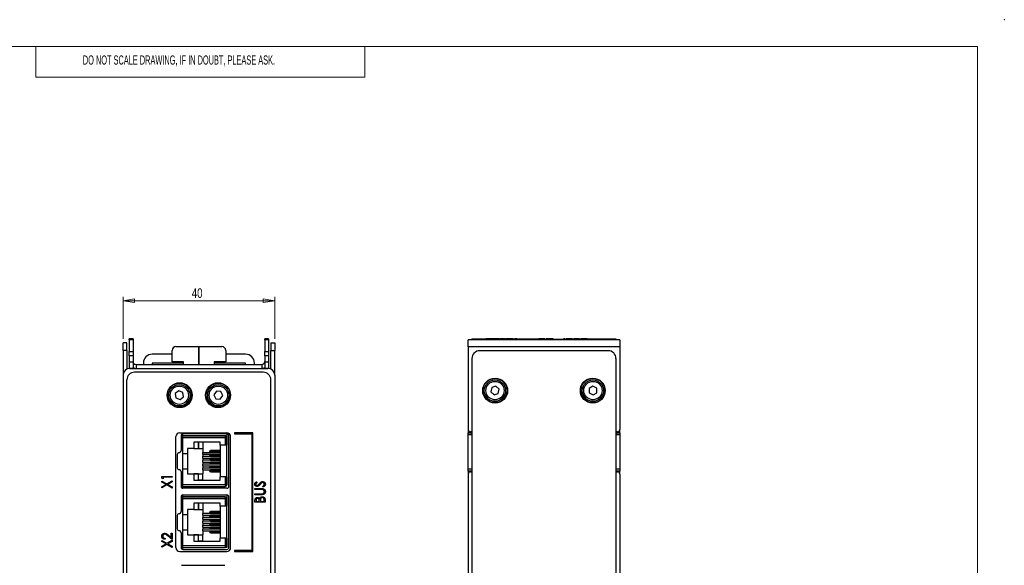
# Paper-space layout 'Sheet2' of a CAD drawing. Header units: millimetres. Extents: x 0 to 420, y 0 to 297.
# Tile 10 of 10: x 163 to 420, y 155 to 297. Entities that reach past the tile are written whole.
import ezdxf

# ---------------------------------------------------------------- set-up
doc = ezdxf.new("R2010")
doc.units = ezdxf.units.MM
doc.header["$PDSIZE"] = -1
doc.styles.add('SLDTEXTSTYLE0', font='TXT', dxfattribs={"width": 0.605})
doc.styles.add('SLDTEXTSTYLE1', font='TXT', dxfattribs={"width": 0.75})
doc.dimstyles.new('SLDDIMSTYLE1', dxfattribs={"dimtxt": 2.5, "dimasz": 3, "dimexe": 0, "dimexo": 0.0625, "dimtad": 1, "dimdec": 0, "dimrnd": 1e-09, "dimzin": 12, "dimdsep": 46, "dimtxsty": 'SLDTEXTSTYLE1', "dimblk1": 'CLOSED', "dimblk2": 'CLOSED', "dimsah": 1, "dimcen": 0.09, "dimadec": 0, "dimazin": 3, "dimtfac": 1, "dimtofl": 0, "dimtmove": 0, "dimatfit": 3, "dimldrblk": 'CLOSED', "dimfxl": 1, "dimfrac": 2, "dimtolj": 1, "dimtzin": 12, "dimarcsym": 0})

# ---------------------------------------------------------------- blocks, each defined once
blk = doc.blocks.new('_Closed')
at = {"color": 0, "linetype": 'ByBlock', "lineweight": -2}
for p, q in [((-1, 0.166667), (0, 0)), ((-1, 0.166667), (-1, -0.166667)), ((0, 0), (-1, -0.166667)), ((0, 0), (-1, 0))]:
    blk.add_line(p, q, dxfattribs=at)
blk = doc.blocks.new('_D_5')
at = {"color": 7, "linetype": 'Continuous', "lineweight": 0}
for p, q in [((189.81, 213.68), (189.81, 224.65)), ((229.41, 213.68), (229.41, 224.65)), ((189.81, 223.65), (229.41, 223.65))]:
    blk.add_line(p, q, dxfattribs=at)
at = {"color": 7, "linetype": 'Continuous', "lineweight": 18, "xscale": 3, "yscale": 3}
for p, rotation in [((189.81, 223.65, 2.32), 180.0022297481), ((229.41, 223.65, 2.32), 0.0022297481)]:
    blk.add_blockref('_Closed', p, dxfattribs=dict(at, rotation=rotation))
at = {"color": 7, "linetype": 'Continuous', "lineweight": 18, "insert": (207.76, 226.88), "char_height": 2.5, "attachment_point": 1, "rotation": 0.0022, "style": 'SLDTEXTSTYLE1'}
blk.add_mtext('40', dxfattribs=at)

psp = doc.layouts.new('Sheet2')

# ---------------------------------------------------------------- linework, layer by layer
at = {"color": 7, "linetype": 'Continuous', "lineweight": 18}
for p, q in [((413, 290), (7, 290)), ((167, 290), (167, 282)), ((253, 290), (253, 282)), ((413, 290), (413, 7)), ((253, 282), (167, 282))]:
    psp.add_line(p, q, dxfattribs=at)
at = {"color": 7, "linetype": 'Continuous', "lineweight": 25}
for p, q in [((192.41, 213.65), (191.41, 213.65)), ((191.41, 213.46), (191.41, 213.65)), ((192.41, 213.65), (192.41, 213.46)), ((227.81, 213.65), (226.81, 213.65)), ((226.81, 213.46), (226.81, 213.65)), ((227.81, 213.65), (227.81, 213.46)), ((280.95, 213.65), (288.2, 213.65)), ((280.95, 213.65), (280.95, 213.64)), ((280.95, 213.39), (280.95, 213.64)), ((280.95, 213.64), (282.95, 213.64)), ((282.95, 213.64), (282.95, 213.39)), ((282.95, 213.64), (316.55, 213.64)), ((284.61, 213.65), (284.61, 213.65)), ((284.9, 213.65), (284.61, 213.65)), ((284.9, 213.65), (284.9, 213.65)), ((285.2, 213.65), (284.9, 213.65)), ((285.2, 213.65), (285.2, 213.65)), ((286.25, 213.65), (285.2, 213.65)), ((286.25, 213.65), (286.25, 213.65)), ((286.35, 213.65), (286.25, 213.65)), ((286.35, 213.65), (286.35, 213.65)), ((287.4, 213.65), (286.35, 213.65)), ((287.4, 213.65), (287.4, 213.65)), ((287.7, 213.65), (287.4, 213.65)), ((287.7, 213.65), (287.7, 213.65)), ((287.99, 213.65), (287.7, 213.65)), ((287.99, 213.65), (287.99, 213.65)), ((288.2, 213.65), (288.2, 213.64)), ((288.75, 213.65), (288.2, 213.65)), ((288.4, 213.65), (288.4, 213.65)), ((288.75, 213.65), (288.75, 213.64)), ((288.98, 213.65), (288.75, 213.65)), ((288.98, 213.65), (288.98, 213.64)), ((289.53, 213.65), (288.98, 213.65)), ((289.53, 213.65), (289.53, 213.64)), ((289.53, 213.65), (289.75, 213.65)), ((289.75, 213.65), (289.75, 213.64)), ((290.03, 213.65), (289.75, 213.65)), ((289.95, 213.65), (289.95, 213.65)), ((290.03, 213.65), (290.03, 213.64)), ((290.68, 213.65), (290.03, 213.65)), ((290.68, 213.65), (290.68, 213.64)), ((291.33, 213.65), (290.68, 213.65)), ((291.33, 213.65), (291.33, 213.64)), ((291.61, 213.65), (291.33, 213.65)), ((291.49, 213.65), (291.49, 213.65)), ((291.61, 213.65), (291.61, 213.64)), ((291.61, 213.65), (292.65, 213.65)), ((292.1, 213.65), (292.1, 213.65)), ((292.65, 213.65), (292.1, 213.65)), ((292.65, 213.65), (292.65, 213.64)), ((292.65, 213.65), (292.9, 213.65)), ((292.9, 213.65), (292.9, 213.64)), ((292.9, 213.65), (296.9, 213.65)), ((296.9, 213.65), (296.9, 213.64)), ((296.9, 213.65), (297.15, 213.65)), ((297.15, 213.65), (297.15, 213.64)), ((297.15, 213.65), (298.4, 213.65)), ((297.51, 213.65), (297.51, 213.65)), ((297.57, 213.65), (297.57, 213.65)), ((298.4, 213.65), (298.4, 213.64)), ((298.64, 213.65), (298.4, 213.65)), ((298.52, 213.65), (298.52, 213.65)), ((298.64, 213.65), (298.64, 213.64)), ((298.78, 213.65), (298.64, 213.65)), ((298.78, 213.65), (298.78, 213.64)), ((299.66, 213.65), (298.78, 213.65)), ((299.66, 213.65), (299.66, 213.64)), ((299.96, 213.65), (299.66, 213.65)), ((299.96, 213.65), (299.96, 213.64)), ((300.02, 213.65), (300.02, 213.64)), ((300.28, 213.65), (300.28, 213.64)), ((300.56, 213.65), (300.28, 213.65)), ((300.56, 213.65), (300.56, 213.64)), ((301.22, 213.65), (300.56, 213.65)), ((301.22, 213.65), (301.22, 213.64)), ((301.87, 213.65), (301.22, 213.65)), ((301.87, 213.65), (301.87, 213.64)), ((302.15, 213.65), (301.87, 213.65)), ((302.15, 213.65), (302.15, 213.64)), ((302.16, 213.65), (302.16, 213.64)), ((302.95, 213.65), (302.95, 213.64)), ((303.17, 213.65), (303.17, 213.64)), ((303.32, 213.65), (303.32, 213.64)), ((304.05, 213.65), (304.05, 213.64)), ((304.75, 213.65), (304.75, 213.64)), ((305.25, 213.65), (304.89, 213.65)), ((305.01, 213.65), (305.01, 213.64)), ((306.18, 213.65), (305.53, 213.65)), ((306.36, 213.65), (305.64, 213.65)), ((305.8, 213.65), (305.8, 213.64)), ((306.18, 213.65), (306.18, 213.65)), ((306.47, 213.65), (306.18, 213.65)), ((306.36, 213.65), (306.36, 213.64)), ((306.41, 213.65), (306.36, 213.65)), ((306.41, 213.65), (306.41, 213.64)), ((307.09, 213.65), (306.41, 213.65)), ((306.47, 213.65), (306.47, 213.65)), ((307.12, 213.65), (306.47, 213.65)), ((307.09, 213.65), (307.09, 213.64)), ((307.09, 213.65), (307.66, 213.65)), ((307.12, 213.65), (307.12, 213.65)), ((307.61, 213.65), (307.61, 213.65)), ((309.05, 213.65), (307.66, 213.65)), ((307.66, 213.65), (307.66, 213.64)), ((307.66, 213.65), (307.66, 213.65)), ((308.62, 213.65), (308.62, 213.65)), ((309.05, 213.65), (309.05, 213.64)), ((309.05, 213.65), (309.49, 213.65)), ((309.73, 213.65), (309.49, 213.65)), ((309.49, 213.65), (309.49, 213.64)), ((309.56, 213.65), (309.56, 213.65)), ((309.73, 213.65), (309.73, 213.64)), ((309.87, 213.65), (309.73, 213.65)), ((309.87, 213.65), (309.87, 213.64)), ((310.75, 213.65), (309.87, 213.65)), ((310.75, 213.65), (310.75, 213.64)), ((311.05, 213.65), (310.75, 213.65)), ((311.05, 213.65), (311.05, 213.64)), ((311.12, 213.65), (318.55, 213.65)), ((316.55, 213.39), (316.55, 213.64)), ((316.55, 213.64), (318.55, 213.64)), ((318.55, 213.65), (318.55, 213.64)), ((318.55, 213.64), (318.55, 213.39)), ((190.81, 212.68), (189.81, 212.68)), ((189.81, 210.68), (189.81, 212.68)), ((190.81, 210.68), (190.81, 212.68)), ((192.41, 213.46), (191.41, 213.46)), ((191.41, 213.46), (191.41, 210.37)), ((192.41, 213.46), (192.41, 210.37)), ((203.61, 211.68), (209.51, 211.68)), ((209.51, 211.68), (209.51, 206.98)), ((209.71, 206.98), (209.71, 211.68)), ((209.71, 211.68), (215.61, 211.68)), ((227.81, 213.46), (226.81, 213.46)), ((226.81, 213.46), (226.81, 210.37)), ((227.81, 213.46), (227.81, 210.37)), ((228.41, 212.68), (229.41, 212.68)), ((228.41, 212.68), (228.41, 210.68)), ((229.41, 212.68), (229.41, 210.68)), ((319.55, 213.39), (279.95, 213.39)), ((279.95, 211.59), (279.95, 213.39)), ((279.95, 211.59), (279.95, 189.99)), ((319.55, 211.59), (279.95, 211.59)), ((319.55, 213.39), (319.55, 211.59)), ((319.55, 211.59), (319.55, 189.99)), ((190.81, 210.68), (189.81, 210.68)), ((189.81, 210.68), (189.81, 204.29)), ((190.81, 210.68), (190.81, 205.79)), ((191.41, 210.37), (192.41, 210.37)), ((191.41, 209.26), (191.41, 210.37)), ((192.41, 209.26), (191.41, 209.26)), ((191.41, 209.26), (191.41, 207.67)), ((192.41, 210.37), (192.41, 209.26)), ((192.41, 209.26), (192.41, 207.67)), ((202.61, 209.68), (197.41, 209.68)), ((202.61, 207.68), (202.61, 210.68)), ((209.71, 209.68), (209.51, 209.68)), ((209.71, 209.37), (209.51, 209.38)), ((216.61, 210.68), (216.61, 207.68)), ((221.81, 209.68), (216.61, 209.68)), ((226.81, 210.37), (227.81, 210.37)), ((226.81, 209.26), (226.81, 210.37)), ((227.81, 209.26), (226.81, 209.26)), ((226.81, 209.26), (226.81, 207.67)), ((227.81, 210.37), (227.81, 209.26)), ((227.81, 209.26), (227.81, 207.67)), ((228.41, 210.68), (229.41, 210.68)), ((228.41, 205.79), (228.41, 210.68)), ((229.41, 204.29), (229.41, 210.68)), ((280.95, 208.59), (280.95, 90.19)), ((316.55, 210.59), (282.95, 210.59)), ((318.55, 208.59), (318.55, 90.19)), ((191.41, 207.67), (192.41, 207.67)), ((191.41, 207.67), (191.41, 206.04)), ((191.41, 206.04), (192.41, 206.04)), ((191.41, 205.98), (191.41, 206.04)), ((191.61, 205.98), (227.61, 205.98)), ((192.41, 207.67), (192.41, 206.04)), ((192.41, 206.04), (192.41, 205.98)), ((193.21, 206.98), (193.21, 205.98)), ((193.21, 206.98), (226.01, 206.98)), ((195.11, 207.38), (195.11, 206.98)), ((197.41, 207.38), (197.41, 206.98)), ((205.61, 207.38), (197.41, 207.38)), ((205.61, 207.68), (202.61, 207.68)), ((205.61, 206.98), (205.61, 207.68)), ((209.71, 207.38), (209.51, 207.38)), ((216.61, 207.68), (213.61, 207.68)), ((213.61, 207.68), (213.61, 206.98)), ((221.81, 207.38), (213.61, 207.38)), ((221.81, 206.98), (221.81, 207.38)), ((224.11, 206.98), (224.11, 207.38)), ((226.01, 206.98), (226.01, 205.98)), ((226.81, 207.67), (227.81, 207.67)), ((226.81, 207.67), (226.81, 206.04)), ((226.81, 206.04), (227.81, 206.04)), ((226.81, 205.98), (226.81, 206.04)), ((227.81, 207.67), (227.81, 206.04)), ((227.81, 206.04), (227.81, 205.98)), ((189.81, 204.18), (189.81, 114.78)), ((226.41, 204.98), (192.81, 204.98)), ((229.41, 204.18), (229.41, 114.78)), ((190.81, 84.58), (190.81, 202.98)), ((228.41, 84.58), (228.41, 202.98)), ((286.09, 200.96), (285.86, 199.83)), ((287.18, 201.32), (286.09, 200.96)), ((288.05, 200.56), (287.18, 201.32)), ((312.52, 201.35), (311.53, 200.75)), ((311.53, 200.75), (311.56, 199.59)), ((313.53, 200.79), (312.52, 201.35)), ((313.56, 199.64), (313.53, 200.79)), ((204.34, 200.12), (203.44, 199.4)), ((203.44, 199.4), (203.61, 198.26)), ((203.61, 198.26), (204.68, 197.83)), ((205.42, 199.7), (204.34, 200.12)), ((204.68, 197.83), (205.59, 198.55)), ((205.59, 198.55), (205.42, 199.7)), ((214.2, 200.02), (213.55, 199.06)), ((213.55, 199.06), (214.06, 198.02)), ((215.35, 199.93), (214.2, 200.02)), ((215.21, 197.94), (215.86, 198.89)), ((215.86, 198.89), (215.35, 199.93)), ((285.86, 199.83), (286.72, 199.06)), ((286.72, 199.06), (287.82, 199.43)), ((287.82, 199.43), (288.05, 200.56)), ((311.56, 199.59), (312.57, 199.04)), ((312.57, 199.04), (313.56, 199.64)), ((214.06, 198.02), (215.21, 197.94)), ((203.61, 159.18), (203.61, 188.18)), ((204.61, 189.18), (216.91, 189.18)), ((204.94, 188.37), (204.94, 184.51)), ((205.44, 188.37), (205.44, 188.87)), ((216.94, 188.87), (205.44, 188.87)), ((205.44, 187.87), (205.44, 188.37)), ((216.44, 188.37), (205.44, 188.37)), ((205.44, 188.37), (206.64, 188.37)), ((205.44, 188.37), (206.64, 188.37)), ((205.44, 188.37), (216.44, 188.37)), ((216.44, 187.87), (205.44, 187.87)), ((205.44, 183.8), (205.44, 187.87)), ((206.64, 188.37), (206.64, 188.37)), ((216.44, 188.37), (216.44, 187.87)), ((216.44, 188.37), (216.44, 188.37)), ((216.94, 187.87), (216.44, 187.87)), ((216.44, 187.87), (216.44, 185.91)), ((216.94, 188.87), (216.94, 187.87)), ((216.94, 187.87), (216.94, 185.91)), ((216.94, 187.87), (216.94, 187.87)), ((216.94, 175.67), (216.94, 187.87)), ((217.44, 175.17), (217.44, 188.37)), ((217.91, 159.18), (217.91, 188.18)), ((218.91, 189.18), (218.91, 188.93)), ((223.66, 189.18), (218.91, 189.18)), ((218.91, 188.93), (223.41, 188.93)), ((223.41, 188.93), (223.41, 158.43)), ((223.66, 158.18), (223.66, 189.18)), ((279.95, 189.92), (279.95, 189.19)), ((279.95, 189.19), (280.95, 189.19)), ((279.95, 188.59), (279.95, 189.19)), ((279.95, 179.79), (279.95, 188.59)), ((280.95, 189.39), (280.55, 189.39)), ((318.95, 189.39), (318.55, 189.39)), ((318.55, 189.19), (319.54, 189.19)), ((319.54, 189.19), (319.54, 189.92)), ((319.54, 189.19), (319.54, 188.59)), ((319.54, 188.59), (319.54, 179.79)), ((215.14, 186.72), (208.29, 186.72)), ((208.29, 186.72), (208.29, 185.07)), ((208.29, 186.72), (208.29, 185.07)), ((209.51, 186.72), (209.51, 185.07)), ((209.51, 185.07), (209.51, 186.72)), ((210.64, 186.72), (210.64, 185.07)), ((215.14, 185.91), (215.14, 186.72)), ((216.44, 185.91), (215.14, 185.91)), ((215.14, 185.91), (215.14, 177.63)), ((216.94, 185.91), (216.44, 185.91)), ((216.94, 177.63), (216.94, 185.91)), ((203.94, 183.51), (203.94, 180.02)), ((205.44, 179.74), (205.44, 183.8)), ((205.44, 183.8), (206.64, 183.8)), ((208.29, 185.07), (206.64, 185.07)), ((206.64, 185.07), (206.64, 183.8)), ((206.64, 183.8), (206.64, 179.74)), ((208.29, 185.07), (208.29, 185.07)), ((208.29, 185.07), (209.51, 185.07)), ((209.51, 185.07), (209.51, 185.07)), ((209.51, 185.07), (210.64, 185.07)), ((210.64, 185.07), (210.64, 184.04)), ((210.64, 183.56), (210.64, 184.04)), ((210.64, 184.04), (215.14, 184.04)), ((210.64, 183.56), (215.14, 183.56)), ((210.64, 183.56), (210.64, 183.03)), ((210.64, 182.54), (210.64, 183.03)), ((210.64, 183.03), (215.14, 183.03)), ((215.14, 184.31), (212.39, 184.31)), ((215.14, 183.29), (212.39, 183.29)), ((215.14, 184.54), (212.6, 184.54)), ((212.6, 184.08), (215.14, 184.08)), ((215.14, 183.52), (212.6, 183.52)), ((212.6, 183.06), (215.14, 183.06)), ((210.64, 182.54), (215.14, 182.54)), ((210.64, 182.54), (210.64, 182.01)), ((215.14, 182.01), (210.64, 182.01)), ((210.64, 181.52), (210.64, 182.01)), ((210.64, 181.52), (215.14, 181.52)), ((210.64, 181.52), (210.64, 180.99)), ((215.14, 180.99), (210.64, 180.99)), ((210.64, 180.51), (210.64, 180.99)), ((210.64, 180.51), (215.14, 180.51)), ((210.64, 180.51), (210.64, 179.98)), ((215.14, 182.27), (212.39, 182.27)), ((215.14, 181.26), (212.39, 181.26)), ((215.14, 180.24), (212.39, 180.24)), ((215.14, 182.5), (212.6, 182.5)), ((212.6, 182.04), (215.14, 182.04)), ((215.14, 181.49), (212.6, 181.49)), ((212.6, 181.03), (215.14, 181.03)), ((215.14, 180.47), (212.6, 180.47)), ((199.96, 177.31), (199.96, 177.78)), ((199.96, 177.78), (202.61, 177.78)), ((200.24, 177.54), (200.24, 177.17)), ((202.61, 177.54), (200.24, 177.54)), ((202.61, 177.78), (202.61, 177.54)), ((204.94, 179.02), (204.94, 175.17)), ((205.44, 175.67), (205.44, 179.74)), ((205.44, 179.74), (206.64, 179.74)), ((206.64, 179.74), (206.64, 178.47)), ((206.64, 178.47), (208.29, 178.47)), ((206.64, 178.47), (206.64, 178.47)), ((206.64, 178.47), (206.64, 178.47)), ((206.64, 178.47), (210.64, 178.47)), ((208.29, 178.47), (208.29, 176.82)), ((209.51, 178.47), (208.29, 178.47)), ((208.29, 178.47), (208.29, 178.47)), ((208.29, 178.47), (208.29, 176.82)), ((209.51, 178.47), (210.64, 178.47)), ((209.51, 178.47), (209.51, 178.47)), ((209.51, 176.82), (209.51, 178.47)), ((209.51, 176.82), (209.51, 178.47)), ((210.64, 179.98), (215.14, 179.98)), ((210.64, 179.49), (210.64, 179.98)), ((210.64, 179.49), (215.14, 179.49)), ((210.64, 179.49), (210.64, 178.47)), ((210.64, 176.82), (210.64, 178.47)), ((215.14, 179.23), (212.39, 179.23)), ((212.6, 180.01), (215.14, 180.01)), ((215.14, 179.46), (212.6, 179.46)), ((212.6, 179), (215.14, 179)), ((216.44, 177.63), (215.14, 177.63)), ((215.14, 176.82), (215.14, 177.63)), ((216.94, 177.63), (215.14, 177.63)), ((215.14, 177.63), (215.14, 177.63)), ((216.44, 177.63), (216.44, 175.67)), ((216.44, 177.63), (216.94, 177.63)), ((216.94, 177.63), (216.94, 177.63)), ((216.94, 177.63), (216.94, 175.67)), ((279.95, 179.19), (279.95, 179.79)), ((280.95, 179.19), (279.95, 179.19)), ((279.95, 179.19), (279.95, 178.46)), ((279.95, 178.39), (279.95, 88.99)), ((280.55, 178.99), (280.95, 178.99)), ((319.54, 179.19), (318.55, 179.19)), ((318.55, 178.99), (318.95, 178.99)), ((319.54, 179.79), (319.54, 179.19)), ((319.54, 178.46), (319.54, 179.19)), ((319.55, 178.39), (319.55, 88.99)), ((200.24, 177.17), (199.96, 177.31)), ((199.96, 176.3), (199.96, 176.58)), ((199.96, 176.58), (201.26, 175.82)), ((201.02, 175.68), (199.96, 176.3)), ((199.96, 175.06), (201.02, 175.68)), ((201.26, 175.54), (199.96, 174.78)), ((199.96, 174.78), (199.96, 175.06)), ((201.26, 175.82), (202.61, 176.61)), ((202.61, 174.75), (201.26, 175.54)), ((202.61, 176.33), (201.5, 175.68)), ((201.5, 175.68), (202.61, 175.03)), ((202.61, 176.61), (202.61, 176.33)), ((202.61, 175.03), (202.61, 174.75)), ((205.44, 175.67), (216.44, 175.67)), ((205.44, 175.17), (205.44, 175.67)), ((205.44, 174.67), (205.44, 175.17)), ((205.44, 175.17), (216.44, 175.17)), ((205.44, 175.17), (206.64, 175.17)), ((208.29, 176.82), (215.14, 176.82)), ((208.29, 176.82), (209.51, 176.82)), ((208.29, 176.82), (208.29, 176.82)), ((209.51, 176.82), (209.51, 176.82)), ((210.64, 176.82), (209.51, 176.82)), ((210.64, 176.82), (215.14, 176.82)), ((216.94, 175.67), (216.44, 175.67)), ((216.44, 175.67), (216.44, 175.17)), ((216.89, 175.44), (216.89, 175.44)), ((216.94, 175.57), (216.93, 175.57)), ((216.94, 175.67), (216.94, 175.67)), ((216.94, 175.67), (216.94, 175.57)), ((224.64, 176.39), (224.81, 176.19)), ((226.4, 175), (226.27, 175.21)), ((204.94, 172.43), (204.94, 168.58)), ((216.94, 174.67), (205.44, 174.67)), ((205.44, 172.43), (205.44, 172.93)), ((205.44, 172.93), (216.94, 172.93)), ((205.44, 171.93), (205.44, 172.43)), ((216.44, 172.43), (205.44, 172.43)), ((205.44, 172.43), (206.64, 172.43)), ((205.44, 172.43), (206.64, 172.43)), ((205.44, 172.43), (216.44, 172.43)), ((206.64, 172.43), (206.64, 172.43)), ((216.44, 172.43), (216.44, 171.93)), ((216.44, 172.43), (216.44, 172.43)), ((216.94, 172.93), (216.94, 171.93)), ((217.44, 159.23), (217.44, 172.43)), ((224.26, 174.39), (224.26, 174.63)), ((224.26, 174.63), (225.86, 174.63)), ((225.85, 174.39), (224.26, 174.39)), ((224.26, 173), (224.26, 173.24)), ((224.26, 173.24), (225.85, 173.24)), ((225.86, 173), (224.26, 173)), ((216.44, 171.93), (205.44, 171.93)), ((205.44, 167.86), (205.44, 171.93)), ((215.14, 170.78), (208.29, 170.78)), ((208.29, 170.78), (208.29, 169.13)), ((208.29, 170.78), (208.29, 169.13)), ((209.51, 169.13), (209.51, 170.78)), ((209.51, 170.78), (209.51, 169.13)), ((210.64, 170.78), (210.64, 169.13)), ((215.14, 169.97), (215.14, 170.78)), ((216.44, 169.97), (215.14, 169.97)), ((215.14, 169.97), (215.14, 161.69)), ((216.94, 171.93), (216.44, 171.93)), ((216.44, 171.93), (216.44, 169.97)), ((216.94, 169.97), (216.44, 169.97)), ((216.94, 171.93), (216.94, 169.97)), ((216.94, 171.93), (216.94, 171.93)), ((216.94, 159.73), (216.94, 171.93)), ((216.94, 161.69), (216.94, 169.97)), ((216.94, 169.97), (216.94, 169.97)), ((224.26, 171.03), (224.26, 171.51)), ((226.91, 171.03), (224.26, 171.03)), ((224.54, 171.55), (224.54, 171.27)), ((224.54, 171.27), (225.38, 171.27)), ((225.38, 171.27), (225.38, 171.41)), ((225.66, 171.41), (225.66, 171.27)), ((225.66, 171.27), (226.64, 171.27)), ((226.64, 171.27), (226.64, 171.57)), ((226.91, 171.7), (226.91, 171.03)), ((203.94, 167.58), (203.94, 164.09)), ((205.44, 163.8), (205.44, 167.86)), ((205.44, 167.86), (206.64, 167.86)), ((208.29, 169.13), (206.64, 169.13)), ((206.64, 169.13), (206.64, 167.86)), ((206.64, 167.86), (206.64, 163.8)), ((208.29, 169.13), (208.29, 169.13)), ((208.29, 169.13), (209.51, 169.13)), ((209.51, 169.13), (209.51, 169.13)), ((209.51, 169.13), (210.64, 169.13)), ((210.64, 169.13), (210.64, 168.11)), ((215.14, 168.11), (210.64, 168.11)), ((210.64, 167.62), (210.64, 168.11)), ((210.64, 167.62), (215.14, 167.62)), ((210.64, 167.62), (210.64, 167.09)), ((215.14, 168.37), (212.39, 168.37)), ((215.14, 167.36), (212.39, 167.36)), ((215.14, 168.6), (212.6, 168.6)), ((212.6, 168.14), (215.14, 168.14)), ((215.14, 167.59), (212.6, 167.59)), ((215.14, 167.09), (210.64, 167.09)), ((210.64, 166.6), (210.64, 167.09)), ((210.64, 166.6), (215.14, 166.6)), ((210.64, 166.6), (210.64, 166.07)), ((215.14, 166.07), (210.64, 166.07)), ((210.64, 165.59), (210.64, 166.07)), ((210.64, 165.59), (215.14, 165.59)), ((210.64, 165.59), (210.64, 165.06)), ((210.64, 165.06), (215.14, 165.06)), ((210.64, 164.57), (210.64, 165.06)), ((215.14, 166.34), (212.39, 166.34)), ((215.14, 165.32), (212.39, 165.32)), ((212.6, 167.13), (215.14, 167.13)), ((215.14, 166.57), (212.6, 166.57)), ((212.6, 166.11), (215.14, 166.11)), ((215.14, 165.55), (212.6, 165.55)), ((212.6, 165.09), (215.14, 165.09)), ((202.61, 161.3), (201.52, 162.23)), ((201.64, 162.45), (202.34, 161.85)), ((202.34, 162.96), (202.61, 162.96)), ((202.34, 161.85), (202.34, 162.96)), ((202.61, 162.96), (202.61, 161.3)), ((204.94, 163.09), (204.94, 159.23)), ((205.44, 159.73), (205.44, 163.8)), ((205.44, 163.8), (206.64, 163.8)), ((206.64, 163.8), (206.64, 162.53)), ((206.64, 162.53), (208.29, 162.53)), ((206.64, 162.53), (206.64, 162.53)), ((206.64, 162.53), (210.64, 162.53)), ((208.29, 162.53), (208.29, 160.88)), ((209.51, 162.53), (208.29, 162.53)), ((208.29, 162.53), (208.29, 162.53)), ((208.29, 162.53), (208.29, 160.88)), ((209.51, 162.53), (210.64, 162.53)), ((209.51, 162.53), (209.51, 162.53)), ((209.51, 160.88), (209.51, 162.53)), ((209.51, 160.88), (209.51, 162.53)), ((210.64, 164.57), (215.14, 164.57)), ((210.64, 164.57), (210.64, 164.04)), ((215.14, 164.04), (210.64, 164.04)), ((210.64, 163.56), (210.64, 164.04)), ((210.64, 163.56), (215.14, 163.56)), ((210.64, 163.56), (210.64, 162.53)), ((210.64, 160.88), (210.64, 162.53)), ((215.14, 164.31), (212.39, 164.31)), ((215.14, 163.29), (212.39, 163.29)), ((215.14, 164.54), (212.6, 164.54)), ((212.6, 164.08), (215.14, 164.08)), ((215.14, 163.52), (212.6, 163.52)), ((212.6, 163.06), (215.14, 163.06)), ((199.96, 161.08), (201.26, 160.32)), ((199.96, 160.8), (199.96, 161.08)), ((201.02, 160.18), (199.96, 160.8)), ((199.96, 159.56), (201.02, 160.18)), ((201.26, 160.04), (199.96, 159.28)), ((199.96, 159.28), (199.96, 159.56)), ((200.78, 161.6), (200.78, 161.37)), ((201.26, 160.32), (202.61, 161.11)), ((202.61, 159.25), (201.26, 160.04)), ((202.61, 160.83), (201.5, 160.18)), ((201.5, 160.18), (202.61, 159.53)), ((202.61, 161.11), (202.61, 160.83)), ((202.61, 159.53), (202.61, 159.25)), ((205.44, 159.73), (216.44, 159.73)), ((205.44, 159.23), (205.44, 159.73)), ((208.29, 160.88), (215.14, 160.88)), ((208.29, 160.88), (209.51, 160.88)), ((208.29, 160.88), (208.29, 160.88)), ((209.51, 160.88), (209.51, 160.88)), ((210.64, 160.88), (209.51, 160.88)), ((210.64, 160.88), (215.14, 160.88)), ((216.94, 161.69), (215.14, 161.69)), ((216.44, 161.69), (215.14, 161.69)), ((215.14, 160.88), (215.14, 161.69)), ((216.44, 161.69), (216.94, 161.69)), ((216.44, 161.69), (216.44, 159.73)), ((216.94, 159.73), (216.44, 159.73)), ((216.44, 159.73), (216.44, 159.23)), ((216.89, 159.51), (216.89, 159.51)), ((216.94, 161.69), (216.94, 159.73)), ((216.94, 159.73), (216.94, 159.73)), ((216.94, 159.73), (216.94, 159.24)), ((204.61, 158.18), (216.91, 158.18)), ((205.44, 158.73), (205.44, 159.23)), ((205.44, 159.23), (216.44, 159.23)), ((205.44, 159.23), (206.64, 159.23)), ((205.44, 158.74), (216.94, 158.74)), ((205.44, 158.73), (216.94, 158.73)), ((216.94, 159.24), (216.51, 159.24)), ((218.91, 158.43), (218.91, 158.18)), ((223.41, 158.43), (218.91, 158.43)), ((218.91, 158.18), (223.66, 158.18)), ((205.11, 154.58), (216.41, 154.58))]:
    psp.add_line(p, q, dxfattribs=at)
at = {"color": 8, "linetype": 'Continuous', "lineweight": 25}
for p, q in [((280.95, 188.59), (279.95, 188.59)), ((319.54, 188.59), (318.55, 188.59)), ((279.95, 179.79), (280.95, 179.79)), ((318.55, 179.79), (319.54, 179.79))]:
    psp.add_line(p, q, dxfattribs=at)
at = {"color": 7, "linetype": 'Continuous', "lineweight": 25}
for centre, radius in [((287, 200.19), 3.25), ((286.95, 200.19), 3.15), ((312.5, 200.19), 3.25), ((312.54, 200.19), 3.15), ((204.61, 198.98), 3.25), ((204.52, 198.98), 3.15), ((204.51, 198.98), 2.79), ((204.51, 198.98), 2.39), ((214.61, 198.98), 3.25), ((214.7, 198.98), 3.15), ((214.71, 198.98), 2.79), ((214.71, 198.98), 2.39), ((286.95, 200.19), 2.79), ((286.95, 200.19), 2.39), ((312.54, 200.19), 2.79), ((312.54, 200.19), 2.39)]:
    psp.add_circle(centre, radius, dxfattribs=at)
for centre, radius, start, end in [((203.61, 210.68), 1, 90, 180), ((215.61, 210.68), 1, 0, 90), ((197.41, 207.38), 2.3, 90, 180), ((221.81, 207.38), 2.3, 0, 90), ((282.95, 208.59), 2, 90, 180), ((316.55, 208.59), 2, 0, 90), ((191.61, 204.18), 1.8, 90, 180), ((193.21, 207.78), 0.8, 180, 270), ((193.21, 207.78), 1.8, 243.6122, 270), ((226.01, 207.78), 0.8, 270, 0), ((226.01, 207.78), 1.8, 270, 296.3878), ((227.61, 204.18), 1.8, 0, 90), ((192.81, 202.98), 2, 90, 180), ((226.41, 202.98), 2, 0, 90), ((204.61, 188.18), 1, 90, 180), ((205.44, 188.37), 0.5, 90, 180), ((216.44, 187.87), 0.5, 0, 90), ((216.44, 187.87), 0.5, 0, 90), ((216.91, 188.18), 1, 0, 90), ((216.94, 188.37), 0.5, 0, 90), ((280.55, 189.99), 0.6, 180, 270), ((318.95, 189.99), 0.6, 270, 0), ((204.44, 183.51), 0.5, 90, 180), ((204.44, 184.51), 0.5, 270, 0), ((212.61, 184.32), 0.22, 92.9522, 182.6752), ((212.61, 184.3), 0.22, 177.3248, 267.0474), ((212.61, 183.3), 0.22, 92.952, 182.6754), ((212.61, 183.28), 0.22, 177.3248, 267.0474), ((212.61, 182.29), 0.22, 92.9517, 182.6757), ((212.61, 182.26), 0.22, 177.3243, 267.0483), ((212.61, 181.27), 0.22, 92.9517, 182.6757), ((212.61, 181.25), 0.22, 177.3243, 267.0483), ((212.61, 180.25), 0.22, 92.9517, 182.6757), ((212.61, 180.23), 0.22, 177.3243, 267.0483), ((204.44, 180.02), 0.5, 180, 270), ((204.44, 179.02), 0.5, 0, 90), ((212.61, 179.24), 0.22, 92.9526, 182.6752), ((212.61, 179.22), 0.22, 177.3246, 267.048), ((280.55, 178.39), 0.6, 90, 180), ((318.95, 178.39), 0.6, 0, 90), ((205.44, 175.17), 0.5, 180, 270), ((216.44, 175.67), 0.5, 270, 0), ((216.44, 175.67), 0.5, 333.4349, 0), ((216.94, 175.17), 0.5, 270, 0), ((205.44, 172.43), 0.5, 90, 180), ((216.44, 171.93), 0.5, 0, 90), ((216.44, 171.93), 0.5, 0, 90), ((216.94, 172.43), 0.5, 0, 90), ((204.44, 167.58), 0.5, 90, 180), ((204.44, 168.58), 0.5, 270, 0), ((212.61, 168.38), 0.22, 92.9522, 182.6752), ((212.61, 168.36), 0.22, 177.3239, 267.0488), ((212.61, 167.37), 0.22, 92.9531, 182.6743), ((212.61, 167.35), 0.22, 177.3249, 267.0469), ((212.61, 166.35), 0.22, 92.9512, 182.6761), ((212.61, 166.33), 0.22, 177.3248, 267.0478), ((212.61, 165.33), 0.22, 92.9522, 182.6752), ((212.61, 165.31), 0.22, 177.3239, 267.0488), ((204.44, 164.09), 0.5, 180, 270), ((204.44, 163.09), 0.5, 0, 90), ((212.61, 164.32), 0.22, 92.9512, 182.6761), ((212.61, 164.3), 0.22, 177.3248, 267.0478), ((212.61, 163.3), 0.22, 92.9522, 182.6752), ((212.61, 163.28), 0.22, 177.3239, 267.0488), ((216.44, 159.73), 0.5, 270, 0), ((216.44, 159.73), 0.5, 333.4349, 0), ((204.61, 159.18), 1, 180, 270), ((205.44, 159.23), 0.5, 180, 270), ((216.91, 159.18), 1, 270, 0), ((216.94, 159.24), 0.5, 270, 0), ((216.94, 159.23), 0.5, 270, 0)]:
    psp.add_arc(centre, radius, start, end, dxfattribs=at)
for points, knots in [([(209.51, 208.65), (209.52, 208.66), (209.58, 208.67), (209.65, 208.66), (209.71, 208.65)], [0, 0, 0, 0, 0.095362, 1, 1, 1, 1]), ([(224.2, 175.76), (224.2, 175.78), (224.2, 175.84), (224.22, 175.92), (224.25, 176), (224.28, 176.06), (224.32, 176.11), (224.35, 176.15), (224.39, 176.19), (224.43, 176.23), (224.48, 176.27), (224.53, 176.31), (224.58, 176.35), (224.62, 176.38), (224.64, 176.39)], [0, 0, 0, 0, 0.103822, 0.205919, 0.309231, 0.415653, 0.47222, 0.532858, 0.597819, 0.667857, 0.743177, 0.823448, 0.908942, 1, 1, 1, 1]), ([(224.81, 175.17), (224.79, 175.17), (224.73, 175.17), (224.65, 175.19), (224.57, 175.21), (224.5, 175.24), (224.43, 175.28), (224.37, 175.33), (224.32, 175.39), (224.28, 175.46), (224.24, 175.53), (224.21, 175.6), (224.2, 175.68), (224.2, 175.73), (224.2, 175.76)], [0, 0, 0, 0, 0.088291, 0.174419, 0.258423, 0.342317, 0.425287, 0.506935, 0.587922, 0.670559, 0.753145, 0.834844, 0.916686, 1, 1, 1, 1]), ([(224.81, 176.19), (224.79, 176.18), (224.76, 176.16), (224.71, 176.12), (224.67, 176.09), (224.64, 176.06), (224.6, 176.03), (224.58, 176.01), (224.55, 175.98), (224.53, 175.95), (224.5, 175.91), (224.48, 175.85), (224.47, 175.8), (224.47, 175.76), (224.47, 175.74)], [0, 0, 0, 0, 0.102557, 0.196911, 0.284395, 0.364416, 0.437215, 0.503536, 0.563602, 0.61645, 0.714669, 0.808954, 0.904132, 1, 1, 1, 1]), ([(224.47, 175.74), (224.47, 175.72), (224.47, 175.67), (224.49, 175.61), (224.52, 175.55), (224.56, 175.5), (224.61, 175.46), (224.67, 175.43), (224.74, 175.41), (224.78, 175.41), (224.8, 175.41)], [0, 0, 0, 0, 0.133507, 0.258557, 0.380724, 0.504971, 0.628085, 0.748901, 0.871477, 1, 1, 1, 1]), ([(224.8, 175.41), (224.82, 175.41), (224.85, 175.41), (224.89, 175.41), (224.93, 175.42), (224.97, 175.44), (225.01, 175.46), (225.06, 175.49), (225.1, 175.52), (225.13, 175.55), (225.14, 175.56)], [0, 0, 0, 0, 0.110385, 0.220503, 0.331137, 0.443585, 0.563154, 0.695062, 0.839762, 1, 1, 1, 1]), ([(225.22, 175.3), (225.2, 175.29), (225.17, 175.27), (225.12, 175.24), (225.07, 175.22), (225.02, 175.2), (224.97, 175.19), (224.92, 175.18), (224.87, 175.17), (224.83, 175.17), (224.81, 175.17)], [0, 0, 0, 0, 0.130877, 0.257719, 0.382316, 0.506626, 0.628302, 0.751527, 0.87547, 1, 1, 1, 1]), ([(225.14, 175.56), (225.15, 175.57), (225.16, 175.58), (225.18, 175.6), (225.21, 175.63), (225.24, 175.66), (225.27, 175.71), (225.31, 175.76), (225.36, 175.81), (225.39, 175.85), (225.41, 175.87)], [0, 0, 0, 0, 0.053039, 0.126288, 0.218872, 0.334457, 0.469409, 0.625738, 0.802267, 1, 1, 1, 1]), ([(225.58, 175.68), (225.56, 175.66), (225.52, 175.61), (225.46, 175.55), (225.41, 175.49), (225.36, 175.44), (225.32, 175.39), (225.28, 175.35), (225.25, 175.32), (225.23, 175.31), (225.22, 175.3)], [0, 0, 0, 0, 0.179535, 0.344506, 0.492131, 0.62464, 0.742099, 0.843179, 0.92954, 1, 1, 1, 1]), ([(225.41, 175.87), (225.43, 175.9), (225.47, 175.95), (225.53, 176.02), (225.59, 176.08), (225.65, 176.14), (225.7, 176.19), (225.76, 176.24), (225.81, 176.27), (225.88, 176.32), (225.96, 176.36), (226.06, 176.4), (226.16, 176.42), (226.23, 176.42), (226.26, 176.42)], [0, 0, 0, 0, 0.093761, 0.181614, 0.264342, 0.341677, 0.41338, 0.479975, 0.541968, 0.599292, 0.705911, 0.807015, 0.904485, 1, 1, 1, 1]), ([(226, 176.1), (225.98, 176.09), (225.95, 176.07), (225.9, 176.03), (225.86, 175.99), (225.8, 175.94), (225.75, 175.88), (225.69, 175.82), (225.64, 175.75), (225.6, 175.71), (225.58, 175.68)], [0, 0, 0, 0, 0.092213, 0.193119, 0.303009, 0.423363, 0.552489, 0.69176, 0.840671, 1, 1, 1, 1]), ([(226.26, 176.19), (226.24, 176.19), (226.19, 176.18), (226.13, 176.17), (226.06, 176.14), (226.02, 176.12), (226, 176.1)], [0, 0, 0, 0, 0.238336, 0.482311, 0.73314, 1, 1, 1, 1]), ([(226.26, 176.42), (226.29, 176.42), (226.33, 176.42), (226.4, 176.41), (226.47, 176.4), (226.53, 176.37), (226.6, 176.35), (226.65, 176.31), (226.71, 176.27), (226.77, 176.22), (226.82, 176.17), (226.86, 176.12), (226.9, 176.06), (226.93, 176), (226.95, 175.94), (226.97, 175.87), (226.98, 175.8), (226.98, 175.76), (226.98, 175.73)], [0, 0, 0, 0, 0.064367, 0.127345, 0.188922, 0.250384, 0.312021, 0.374404, 0.437663, 0.502985, 0.567803, 0.63098, 0.692076, 0.752595, 0.813028, 0.874016, 0.936113, 1, 1, 1, 1]), ([(226.71, 175.73), (226.71, 175.75), (226.7, 175.79), (226.69, 175.85), (226.67, 175.91), (226.65, 175.96), (226.61, 176.01), (226.57, 176.06), (226.53, 176.1), (226.48, 176.13), (226.43, 176.16), (226.37, 176.17), (226.32, 176.18), (226.28, 176.19), (226.26, 176.19)], [0, 0, 0, 0, 0.0867787, 0.1720119, 0.2570004, 0.3440912, 0.4303473, 0.5137866, 0.5956239, 0.6775651, 0.75969, 0.8399959, 0.9191329, 1, 1, 1, 1]), ([(226.27, 175.21), (226.3, 175.23), (226.37, 175.26), (226.46, 175.32), (226.53, 175.38), (226.6, 175.45), (226.65, 175.51), (226.68, 175.58), (226.7, 175.65), (226.71, 175.7), (226.71, 175.73)], [0, 0, 0, 0, 0.165307, 0.315251, 0.451801, 0.576089, 0.690151, 0.796612, 0.898685, 1, 1, 1, 1]), ([(226.98, 175.73), (226.98, 175.72), (226.98, 175.68), (226.97, 175.63), (226.96, 175.57), (226.95, 175.52), (226.93, 175.47), (226.9, 175.42), (226.88, 175.38), (226.85, 175.33), (226.81, 175.29), (226.77, 175.24), (226.72, 175.2), (226.67, 175.16), (226.61, 175.12), (226.54, 175.08), (226.47, 175.04), (226.42, 175.01), (226.4, 175)], [0, 0, 0, 0, 0.055089, 0.109447, 0.163323, 0.216767, 0.269874, 0.324148, 0.378969, 0.434708, 0.492467, 0.553707, 0.618022, 0.686132, 0.757893, 0.834258, 0.914668, 1, 1, 1, 1]), ([(225.48, 171.99), (225.49, 172.02), (225.52, 172.07), (225.56, 172.15), (225.6, 172.22), (225.64, 172.28), (225.69, 172.32), (225.75, 172.37), (225.81, 172.4), (225.87, 172.43), (225.94, 172.46), (226.01, 172.48), (226.08, 172.49), (226.13, 172.49), (226.16, 172.49)], [0, 0, 0, 0, 0.105094, 0.200987, 0.288426, 0.36794, 0.443759, 0.519243, 0.59631, 0.674393, 0.754077, 0.833933, 0.916123, 1, 1, 1, 1]), ([(226.26, 174.36), (226.25, 174.37), (226.23, 174.37), (226.2, 174.38), (226.15, 174.38), (226.11, 174.38), (226.05, 174.39), (225.99, 174.39), (225.92, 174.39), (225.87, 174.39), (225.85, 174.39)], [0, 0, 0, 0, 0.069596, 0.155423, 0.257515, 0.37358, 0.506166, 0.6554, 0.819993, 1, 1, 1, 1]), ([(225.85, 173.24), (225.87, 173.24), (225.91, 173.24), (225.98, 173.24), (226.03, 173.24), (226.08, 173.24), (226.12, 173.24), (226.15, 173.24), (226.18, 173.24), (226.19, 173.25), (226.2, 173.25)], [0, 0, 0, 0, 0.191105, 0.362655, 0.516171, 0.650128, 0.766034, 0.862527, 0.941006, 1, 1, 1, 1]), ([(225.86, 174.63), (225.89, 174.63), (225.95, 174.63), (226.03, 174.62), (226.11, 174.62), (226.18, 174.61), (226.25, 174.6), (226.32, 174.59), (226.38, 174.58), (226.44, 174.56), (226.49, 174.54), (226.54, 174.52), (226.59, 174.5), (226.64, 174.47), (226.69, 174.43), (226.73, 174.39), (226.78, 174.35), (226.82, 174.31), (226.85, 174.26), (226.89, 174.2), (226.92, 174.15), (226.94, 174.09), (226.96, 174.03), (226.97, 173.97), (226.98, 173.9), (226.98, 173.86), (226.98, 173.84)], [0, 0, 0, 0, 0.055741, 0.108782, 0.159483, 0.20722, 0.252436, 0.295103, 0.335609, 0.373517, 0.409957, 0.446416, 0.482967, 0.519684, 0.557168, 0.594999, 0.634172, 0.674127, 0.714136, 0.754079, 0.793688, 0.83312, 0.873373, 0.914549, 0.95654, 1, 1, 1, 1]), ([(226.42, 173.04), (226.41, 173.04), (226.38, 173.03), (226.32, 173.02), (226.27, 173.02), (226.2, 173.01), (226.13, 173), (226.05, 173), (225.96, 173), (225.89, 173), (225.86, 173)], [0, 0, 0, 0, 0.077936, 0.169149, 0.274074, 0.391816, 0.523462, 0.668216, 0.827041, 1, 1, 1, 1]), ([(226.16, 172.49), (226.18, 172.49), (226.24, 172.49), (226.31, 172.48), (226.38, 172.46), (226.45, 172.44), (226.52, 172.41), (226.58, 172.37), (226.64, 172.33), (226.69, 172.28), (226.74, 172.22), (226.79, 172.16), (226.83, 172.09), (226.86, 172.02), (226.88, 171.95), (226.9, 171.87), (226.91, 171.79), (226.91, 171.73), (226.91, 171.7)], [0, 0, 0, 0, 0.063363, 0.124627, 0.184367, 0.243059, 0.301844, 0.361338, 0.42118, 0.482903, 0.544595, 0.605999, 0.667367, 0.729491, 0.793258, 0.859341, 0.927971, 1, 1, 1, 1]), ([(226.2, 173.25), (226.23, 173.25), (226.27, 173.26), (226.34, 173.27), (226.41, 173.3), (226.46, 173.33), (226.51, 173.37), (226.56, 173.42), (226.6, 173.48), (226.64, 173.54), (226.67, 173.61), (226.69, 173.68), (226.7, 173.75), (226.71, 173.8), (226.71, 173.82)], [0, 0, 0, 0, 0.0889375, 0.1727267, 0.251185, 0.3263801, 0.4009876, 0.479456, 0.5624606, 0.6520321, 0.742988, 0.8310174, 0.9158505, 1, 1, 1, 1]), ([(226.71, 173.82), (226.71, 173.84), (226.7, 173.89), (226.69, 173.95), (226.68, 174), (226.65, 174.06), (226.62, 174.12), (226.59, 174.17), (226.54, 174.21), (226.5, 174.25), (226.45, 174.29), (226.39, 174.32), (226.33, 174.35), (226.28, 174.36), (226.26, 174.36)], [0, 0, 0, 0, 0.081412, 0.161686, 0.242811, 0.324775, 0.407586, 0.488453, 0.56979, 0.650718, 0.733306, 0.819186, 0.907133, 1, 1, 1, 1]), ([(226.98, 173.84), (226.98, 173.81), (226.98, 173.77), (226.97, 173.69), (226.96, 173.63), (226.94, 173.56), (226.92, 173.5), (226.89, 173.44), (226.86, 173.38), (226.83, 173.33), (226.79, 173.28), (226.74, 173.23), (226.7, 173.19), (226.65, 173.15), (226.6, 173.12), (226.54, 173.09), (226.48, 173.06), (226.44, 173.05), (226.42, 173.04)], [0, 0, 0, 0, 0.069994, 0.137225, 0.203144, 0.267439, 0.330757, 0.392722, 0.455101, 0.517382, 0.579131, 0.639383, 0.69929, 0.758596, 0.817649, 0.877496, 0.938128, 1, 1, 1, 1]), ([(224.26, 171.51), (224.26, 171.53), (224.26, 171.58), (224.27, 171.64), (224.27, 171.7), (224.28, 171.76), (224.29, 171.82), (224.31, 171.87), (224.32, 171.91), (224.34, 171.96), (224.38, 172.03), (224.43, 172.09), (224.5, 172.15), (224.57, 172.2), (224.65, 172.24), (224.74, 172.27), (224.83, 172.28), (224.89, 172.28), (224.92, 172.29)], [0, 0, 0, 0, 0.060411, 0.117245, 0.171021, 0.220982, 0.268098, 0.311607, 0.352705, 0.391223, 0.464448, 0.5367, 0.610578, 0.686475, 0.763836, 0.840678, 0.919304, 1, 1, 1, 1]), ([(224.92, 172.05), (224.91, 172.05), (224.88, 172.05), (224.84, 172.04), (224.8, 172.03), (224.76, 172.02), (224.73, 172), (224.7, 171.98), (224.67, 171.96), (224.64, 171.93), (224.61, 171.9), (224.59, 171.86), (224.58, 171.82), (224.56, 171.78), (224.55, 171.73), (224.54, 171.67), (224.54, 171.61), (224.54, 171.57), (224.54, 171.55)], [0, 0, 0, 0, 0.0613296, 0.1202282, 0.1762954, 0.231183, 0.2843601, 0.3368041, 0.3903186, 0.4441023, 0.4999307, 0.558187, 0.6200478, 0.685431, 0.7558339, 0.8320746, 0.9128373, 1, 1, 1, 1]), ([(224.92, 172.29), (224.95, 172.29), (225.01, 172.28), (225.09, 172.27), (225.17, 172.25), (225.25, 172.21), (225.32, 172.17), (225.38, 172.12), (225.44, 172.06), (225.47, 172.01), (225.48, 171.99)], [0, 0, 0, 0, 0.131479, 0.258232, 0.38261, 0.506215, 0.627933, 0.750087, 0.872821, 1, 1, 1, 1]), ([(225.38, 171.41), (225.38, 171.43), (225.38, 171.47), (225.38, 171.53), (225.38, 171.58), (225.37, 171.63), (225.36, 171.68), (225.36, 171.72), (225.35, 171.75), (225.33, 171.8), (225.3, 171.84), (225.27, 171.9), (225.22, 171.94), (225.17, 171.98), (225.11, 172.01), (225.05, 172.03), (224.99, 172.05), (224.95, 172.05), (224.92, 172.05)], [0, 0, 0, 0, 0.069184, 0.133671, 0.193573, 0.248874, 0.299806, 0.346427, 0.38874, 0.427283, 0.498939, 0.569184, 0.639423, 0.710845, 0.782802, 0.854631, 0.925945, 1, 1, 1, 1]), ([(225.69, 171.85), (225.68, 171.83), (225.68, 171.81), (225.67, 171.77), (225.67, 171.72), (225.66, 171.67), (225.66, 171.61), (225.66, 171.55), (225.66, 171.48), (225.66, 171.43), (225.66, 171.41)], [0, 0, 0, 0, 0.080141, 0.171688, 0.277239, 0.39575, 0.527398, 0.670909, 0.828844, 1, 1, 1, 1]), ([(226.16, 172.25), (226.13, 172.25), (226.08, 172.25), (226, 172.23), (225.93, 172.19), (225.86, 172.14), (225.8, 172.09), (225.75, 172.02), (225.71, 171.93), (225.69, 171.88), (225.69, 171.85)], [0, 0, 0, 0, 0.122978, 0.241496, 0.358865, 0.47987, 0.603747, 0.728862, 0.860622, 1, 1, 1, 1]), ([(226.64, 171.57), (226.64, 171.6), (226.64, 171.64), (226.64, 171.7), (226.63, 171.76), (226.63, 171.81), (226.62, 171.86), (226.61, 171.9), (226.6, 171.94), (226.58, 171.98), (226.55, 172.03), (226.51, 172.09), (226.47, 172.14), (226.41, 172.18), (226.35, 172.21), (226.29, 172.23), (226.23, 172.25), (226.18, 172.25), (226.16, 172.25)], [0, 0, 0, 0, 0.069807, 0.134579, 0.194415, 0.250549, 0.301262, 0.347969, 0.390185, 0.42866, 0.500914, 0.571392, 0.642245, 0.714971, 0.787795, 0.858561, 0.928895, 1, 1, 1, 1]), ([(199.9, 162.18), (199.9, 162.2), (199.9, 162.26), (199.91, 162.33), (199.93, 162.41), (199.95, 162.48), (199.99, 162.55), (200.03, 162.61), (200.08, 162.67), (200.13, 162.72), (200.19, 162.77), (200.25, 162.81), (200.32, 162.85), (200.39, 162.87), (200.46, 162.9), (200.53, 162.91), (200.61, 162.92), (200.66, 162.93), (200.69, 162.93)], [0, 0, 0, 0, 0.067106, 0.131744, 0.194458, 0.255749, 0.316097, 0.376704, 0.438236, 0.501646, 0.565077, 0.627495, 0.688465, 0.749509, 0.810355, 0.872348, 0.935088, 1, 1, 1, 1]), ([(200.78, 161.37), (200.75, 161.37), (200.69, 161.37), (200.59, 161.38), (200.51, 161.4), (200.43, 161.43), (200.35, 161.46), (200.28, 161.5), (200.21, 161.55), (200.14, 161.6), (200.09, 161.66), (200.03, 161.73), (199.99, 161.79), (199.96, 161.86), (199.93, 161.94), (199.91, 162.01), (199.9, 162.09), (199.9, 162.15), (199.9, 162.18)], [0, 0, 0, 0, 0.070894, 0.1392, 0.20487, 0.269234, 0.332081, 0.394901, 0.457202, 0.520113, 0.582517, 0.642738, 0.701734, 0.760045, 0.818157, 0.87726, 0.937527, 1, 1, 1, 1]), ([(200.7, 162.69), (200.69, 162.69), (200.65, 162.69), (200.6, 162.68), (200.55, 162.67), (200.5, 162.65), (200.45, 162.63), (200.41, 162.6), (200.37, 162.57), (200.33, 162.54), (200.29, 162.5), (200.26, 162.46), (200.23, 162.41), (200.21, 162.37), (200.19, 162.32), (200.18, 162.27), (200.17, 162.22), (200.17, 162.18), (200.17, 162.16)], [0, 0, 0, 0, 0.064826, 0.127694, 0.189002, 0.250262, 0.311649, 0.372859, 0.435986, 0.500806, 0.565495, 0.628378, 0.689165, 0.749946, 0.810822, 0.872278, 0.935146, 1, 1, 1, 1]), ([(200.17, 162.16), (200.17, 162.14), (200.17, 162.11), (200.18, 162.05), (200.19, 162), (200.21, 161.95), (200.23, 161.9), (200.26, 161.86), (200.29, 161.82), (200.33, 161.78), (200.37, 161.74), (200.42, 161.71), (200.47, 161.68), (200.52, 161.66), (200.58, 161.64), (200.64, 161.62), (200.71, 161.61), (200.75, 161.6), (200.78, 161.6)], [0, 0, 0, 0, 0.061535, 0.120681, 0.178642, 0.235332, 0.291867, 0.34862, 0.406764, 0.466093, 0.52635, 0.587062, 0.649555, 0.7136, 0.780456, 0.850261, 0.923173, 1, 1, 1, 1]), ([(200.69, 162.93), (200.72, 162.92), (200.8, 162.92), (200.91, 162.9), (201.01, 162.87), (201.09, 162.84), (201.16, 162.8), (201.22, 162.77), (201.28, 162.73), (201.34, 162.68), (201.41, 162.63), (201.48, 162.57), (201.56, 162.51), (201.61, 162.47), (201.64, 162.45)], [0, 0, 0, 0, 0.10151, 0.200837, 0.299625, 0.399332, 0.452699, 0.511826, 0.577323, 0.649147, 0.727119, 0.811496, 0.9029, 1, 1, 1, 1]), ([(201.52, 162.23), (201.49, 162.26), (201.44, 162.3), (201.37, 162.36), (201.3, 162.42), (201.24, 162.47), (201.18, 162.51), (201.13, 162.55), (201.08, 162.58), (201.02, 162.61), (200.96, 162.64), (200.87, 162.67), (200.79, 162.69), (200.73, 162.69), (200.7, 162.69)], [0, 0, 0, 0, 0.108913, 0.209615, 0.301765, 0.385391, 0.460979, 0.528012, 0.587141, 0.638024, 0.730395, 0.82069, 0.909658, 1, 1, 1, 1])]:
    psp.add_open_spline(points, degree=3, knots=knots, dxfattribs=at)
at = {"color": 7, "linetype": 'Continuous', "lineweight": 0}
psp.add_point((420, 297), dxfattribs=at)

# ---------------------------------------------------------------- texts
at = {"color": 7, "linetype": 'Continuous', "lineweight": 0, "insert": (179.3, 287.67), "char_height": 2.3813, "attachment_point": 1, "style": 'SLDTEXTSTYLE0'}
psp.add_mtext('DO NOT SCALE DRAWING, IF IN DOUBT, PLEASE ASK.', dxfattribs=at)

# ---------------------------------------------------------------- dimensions: what is measured, and where the dimension line sits
at = {"color": 7, "linetype": 'Continuous', "lineweight": 18}
dim = psp.add_linear_dim(base=(229.41, 223.65), p1=(189.81, 212.68), p2=(229.41, 212.68), angle=0.0022, dimstyle='SLDDIMSTYLE1', dxfattribs=at)
dim.commit()
dim.dimension.update_dxf_attribs({"geometry": '_D_5', "text_midpoint": (209.61, 223.65), "dimtype": 160})

doc.saveas('drawing.dxf')
